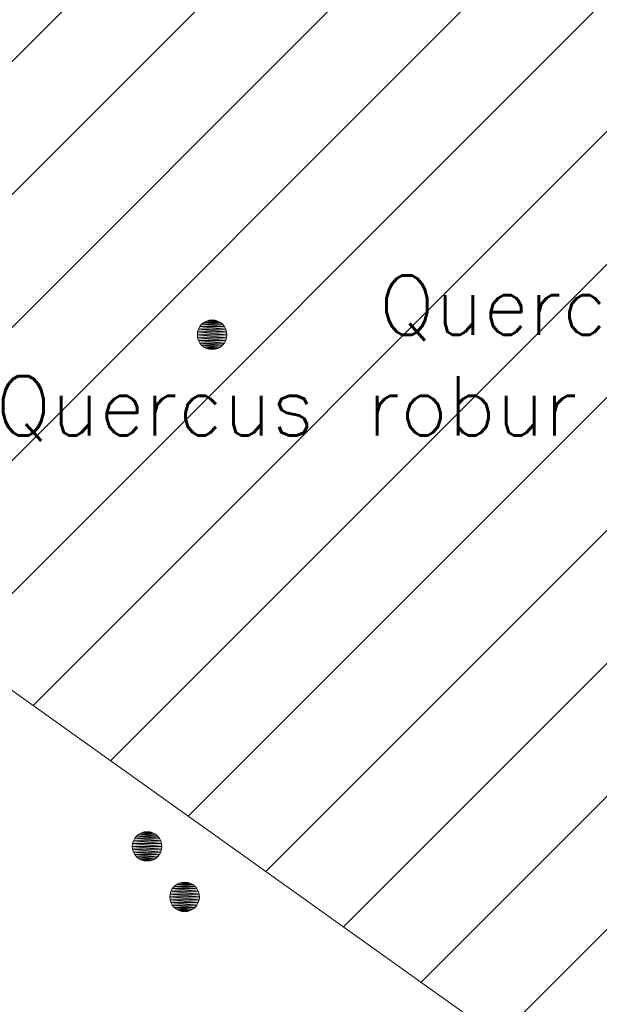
# Model space of a CAD drawing. Header units: metres. Extents: x 102852 to 106916, y 385458 to 392749.
# Tile 11 of 59: x 104754 to 104764, y 388123 to 388140. Entities that reach past the tile are written whole.
import ezdxf
from ezdxf.enums import TextEntityAlignment as Align

# ---------------------------------------------------------------- set-up
doc = ezdxf.new("R2010")
doc.units = ezdxf.units.M
for name, color, linetype, lineweight in [('0-BEPLANTING', 14, 'Continuous', 30), ('Bomen', 84, 'Continuous', 0), ('Boomsoort', 10, 'Continuous', 0), ('N-WE-IE-TERREINAFSCHEIDING_KUNSTMATIG_HEKWERK-G', 6, 'Continuous', 0)]:
    doc.layers.add(name, color=color, linetype=linetype, lineweight=lineweight)
doc.styles.add('Style-txt', font='txt.shx')

# ---------------------------------------------------------------- blocks, each defined once
blk = doc.blocks.new('MPOLYGON_232')
at = {"layer": 'Bomen', "flags": 128}
for points in [[(104756.986, 388134.771), (104756.972, 388134.724), (104757.462, 388134.724)], [(104757.009, 388134.814), (104756.986, 388134.771), (104757.448, 388134.771)], [(104756.986, 388134.771), (104757.448, 388134.771), (104757.462, 388134.724)], [(104757.04, 388134.852), (104757.009, 388134.814), (104757.425, 388134.814)], [(104757.009, 388134.814), (104757.425, 388134.814), (104757.448, 388134.771)], [(104757.078, 388134.883), (104757.04, 388134.852), (104757.394, 388134.852)], [(104757.04, 388134.852), (104757.394, 388134.852), (104757.425, 388134.814)], [(104757.122, 388134.906), (104757.078, 388134.883), (104757.356, 388134.883)], [(104757.078, 388134.883), (104757.356, 388134.883), (104757.394, 388134.852)], [(104757.168, 388134.92), (104757.122, 388134.906), (104757.313, 388134.906)], [(104757.122, 388134.906), (104757.313, 388134.906), (104757.356, 388134.883)], [(104757.217, 388134.925), (104757.168, 388134.92), (104757.266, 388134.92)], [(104757.168, 388134.92), (104757.266, 388134.92), (104757.313, 388134.906)], [(104756.972, 388134.724), (104756.967, 388134.675), (104757.467, 388134.675)], [(104756.967, 388134.675), (104756.972, 388134.626), (104757.462, 388134.626)], [(104756.967, 388134.675), (104757.467, 388134.675), (104757.462, 388134.626)], [(104756.972, 388134.724), (104757.462, 388134.724), (104757.467, 388134.675)], [(104756.972, 388134.626), (104756.986, 388134.579), (104757.448, 388134.579)], [(104756.972, 388134.626), (104757.462, 388134.626), (104757.448, 388134.579)], [(104756.986, 388134.579), (104757.009, 388134.536), (104757.425, 388134.536)], [(104756.986, 388134.579), (104757.448, 388134.579), (104757.425, 388134.536)], [(104757.009, 388134.536), (104757.04, 388134.498), (104757.394, 388134.498)], [(104757.009, 388134.536), (104757.425, 388134.536), (104757.394, 388134.498)], [(104757.04, 388134.498), (104757.078, 388134.467), (104757.356, 388134.467)], [(104757.04, 388134.498), (104757.394, 388134.498), (104757.356, 388134.467)], [(104757.078, 388134.467), (104757.122, 388134.444), (104757.313, 388134.444)], [(104757.078, 388134.467), (104757.356, 388134.467), (104757.313, 388134.444)], [(104757.122, 388134.444), (104757.168, 388134.43), (104757.266, 388134.43)], [(104757.122, 388134.444), (104757.313, 388134.444), (104757.266, 388134.43)], [(104757.168, 388134.43), (104757.266, 388134.43), (104757.217, 388134.425)]]:
    blk.add_lwpolyline(points, close=True, dxfattribs=at)
at = {"layer": 'Bomen', "color": 74, "true_color": 0x55aa00, "flags": 128}
for points in [[(104756.972, 388134.724), (104756.986, 388134.771)], [(104756.986, 388134.771), (104757.009, 388134.814)], [(104757.009, 388134.814), (104757.04, 388134.852)], [(104757.04, 388134.852), (104757.078, 388134.883)], [(104757.078, 388134.883), (104757.122, 388134.906)], [(104757.122, 388134.906), (104757.168, 388134.92)], [(104757.168, 388134.92), (104757.217, 388134.925)], [(104757.217, 388134.925), (104757.266, 388134.92)], [(104757.266, 388134.92), (104757.313, 388134.906)], [(104757.313, 388134.906), (104757.356, 388134.883)], [(104757.356, 388134.883), (104757.394, 388134.852)], [(104757.394, 388134.852), (104757.425, 388134.814)], [(104757.425, 388134.814), (104757.448, 388134.771)], [(104757.448, 388134.771), (104757.462, 388134.724)], [(104756.967, 388134.675), (104756.972, 388134.724)], [(104756.972, 388134.626), (104756.967, 388134.675)], [(104756.986, 388134.579), (104756.972, 388134.626)], [(104757.462, 388134.626), (104757.448, 388134.579)], [(104757.462, 388134.724), (104757.467, 388134.675)], [(104757.467, 388134.675), (104757.462, 388134.626)], [(104757.009, 388134.536), (104756.986, 388134.579)], [(104757.04, 388134.498), (104757.009, 388134.536)], [(104757.078, 388134.467), (104757.04, 388134.498)], [(104757.122, 388134.444), (104757.078, 388134.467)], [(104757.168, 388134.43), (104757.122, 388134.444)], [(104757.217, 388134.425), (104757.168, 388134.43)], [(104757.266, 388134.43), (104757.217, 388134.425)], [(104757.313, 388134.444), (104757.266, 388134.43)], [(104757.356, 388134.467), (104757.313, 388134.444)], [(104757.394, 388134.498), (104757.356, 388134.467)], [(104757.425, 388134.536), (104757.394, 388134.498)], [(104757.448, 388134.579), (104757.425, 388134.536)]]:
    blk.add_lwpolyline(points, dxfattribs=at)
at = {"layer": 'Bomen'}
for points in [[(104756.986, 388134.771), (104756.972, 388134.724), (104757.462, 388134.724)], [(104757.009, 388134.814), (104756.986, 388134.771), (104757.448, 388134.771)], [(104756.986, 388134.771), (104757.448, 388134.771), (104757.462, 388134.724)], [(104757.04, 388134.852), (104757.009, 388134.814), (104757.425, 388134.814)], [(104757.009, 388134.814), (104757.425, 388134.814), (104757.448, 388134.771)], [(104757.078, 388134.883), (104757.04, 388134.852), (104757.394, 388134.852)], [(104757.04, 388134.852), (104757.394, 388134.852), (104757.425, 388134.814)], [(104757.122, 388134.906), (104757.078, 388134.883), (104757.356, 388134.883)], [(104757.078, 388134.883), (104757.356, 388134.883), (104757.394, 388134.852)], [(104757.168, 388134.92), (104757.122, 388134.906), (104757.313, 388134.906)], [(104757.122, 388134.906), (104757.313, 388134.906), (104757.356, 388134.883)], [(104757.217, 388134.925), (104757.168, 388134.92), (104757.266, 388134.92)], [(104757.168, 388134.92), (104757.266, 388134.92), (104757.313, 388134.906)], [(104756.972, 388134.724), (104756.967, 388134.675), (104757.467, 388134.675)], [(104756.972, 388134.724), (104757.462, 388134.724), (104757.467, 388134.675)]]:
    blk.add_solid(points, dxfattribs=at)
at = {"layer": 'Bomen', "extrusion": (0, 0, -1)}
for points in [[(-104756.967, 388134.675), (-104756.972, 388134.626), (-104757.462, 388134.626)], [(-104756.967, 388134.675), (-104757.467, 388134.675), (-104757.462, 388134.626)], [(-104756.972, 388134.626), (-104756.986, 388134.579), (-104757.448, 388134.579)], [(-104756.972, 388134.626), (-104757.462, 388134.626), (-104757.448, 388134.579)], [(-104756.986, 388134.579), (-104757.009, 388134.536), (-104757.425, 388134.536)], [(-104756.986, 388134.579), (-104757.448, 388134.579), (-104757.425, 388134.536)], [(-104757.009, 388134.536), (-104757.04, 388134.498), (-104757.394, 388134.498)], [(-104757.009, 388134.536), (-104757.425, 388134.536), (-104757.394, 388134.498)], [(-104757.04, 388134.498), (-104757.078, 388134.467), (-104757.356, 388134.467)], [(-104757.04, 388134.498), (-104757.394, 388134.498), (-104757.356, 388134.467)], [(-104757.078, 388134.467), (-104757.122, 388134.444), (-104757.313, 388134.444)], [(-104757.078, 388134.467), (-104757.356, 388134.467), (-104757.313, 388134.444)], [(-104757.122, 388134.444), (-104757.168, 388134.43), (-104757.266, 388134.43)], [(-104757.122, 388134.444), (-104757.313, 388134.444), (-104757.266, 388134.43)], [(-104757.168, 388134.43), (-104757.266, 388134.43), (-104757.217, 388134.425)]]:
    blk.add_solid(points, dxfattribs=at)
blk = doc.blocks.new('MPOLYGON_441')
at = {"layer": 'Bomen', "flags": 128}
for points in [[(104756.544, 388125.324), (104756.521, 388125.28), (104756.983, 388125.28)], [(104756.575, 388125.361), (104756.544, 388125.324), (104756.96, 388125.324)], [(104756.544, 388125.324), (104756.96, 388125.324), (104756.983, 388125.28)], [(104756.613, 388125.392), (104756.575, 388125.361), (104756.929, 388125.361)], [(104756.575, 388125.361), (104756.929, 388125.361), (104756.96, 388125.324)], [(104756.656, 388125.416), (104756.613, 388125.392), (104756.891, 388125.392)], [(104756.613, 388125.392), (104756.891, 388125.392), (104756.929, 388125.361)], [(104756.703, 388125.43), (104756.656, 388125.416), (104756.847, 388125.416)], [(104756.656, 388125.416), (104756.847, 388125.416), (104756.891, 388125.392)], [(104756.752, 388125.435), (104756.703, 388125.43), (104756.801, 388125.43)], [(104756.703, 388125.43), (104756.801, 388125.43), (104756.847, 388125.416)], [(104756.507, 388125.233), (104756.502, 388125.185), (104757.002, 388125.185)], [(104756.502, 388125.185), (104756.507, 388125.136), (104756.997, 388125.136)], [(104756.502, 388125.185), (104757.002, 388125.185), (104756.997, 388125.136)], [(104756.521, 388125.28), (104756.507, 388125.233), (104756.997, 388125.233)], [(104756.507, 388125.233), (104756.997, 388125.233), (104757.002, 388125.185)], [(104756.507, 388125.136), (104756.521, 388125.089), (104756.983, 388125.089)], [(104756.507, 388125.136), (104756.997, 388125.136), (104756.983, 388125.089)], [(104756.521, 388125.28), (104756.983, 388125.28), (104756.997, 388125.233)], [(104756.521, 388125.089), (104756.544, 388125.046), (104756.96, 388125.046)], [(104756.521, 388125.089), (104756.983, 388125.089), (104756.96, 388125.046)], [(104756.544, 388125.046), (104756.575, 388125.008), (104756.929, 388125.008)], [(104756.544, 388125.046), (104756.96, 388125.046), (104756.929, 388125.008)], [(104756.575, 388125.008), (104756.613, 388124.977), (104756.891, 388124.977)], [(104756.575, 388125.008), (104756.929, 388125.008), (104756.891, 388124.977)], [(104756.613, 388124.977), (104756.656, 388124.954), (104756.847, 388124.954)], [(104756.613, 388124.977), (104756.891, 388124.977), (104756.847, 388124.954)], [(104756.656, 388124.954), (104756.703, 388124.939), (104756.801, 388124.939)], [(104756.656, 388124.954), (104756.847, 388124.954), (104756.801, 388124.939)], [(104756.703, 388124.939), (104756.801, 388124.939), (104756.752, 388124.935)]]:
    blk.add_lwpolyline(points, close=True, dxfattribs=at)
at = {"layer": 'Bomen', "color": 74, "true_color": 0x55aa00, "flags": 128}
for points in [[(104756.521, 388125.28), (104756.544, 388125.324)], [(104756.544, 388125.324), (104756.575, 388125.361)], [(104756.575, 388125.361), (104756.613, 388125.392)], [(104756.613, 388125.392), (104756.656, 388125.416)], [(104756.656, 388125.416), (104756.703, 388125.43)], [(104756.703, 388125.43), (104756.752, 388125.435)], [(104756.752, 388125.435), (104756.801, 388125.43)], [(104756.801, 388125.43), (104756.847, 388125.416)], [(104756.847, 388125.416), (104756.891, 388125.392)], [(104756.891, 388125.392), (104756.929, 388125.361)], [(104756.929, 388125.361), (104756.96, 388125.324)], [(104756.96, 388125.324), (104756.983, 388125.28)], [(104756.502, 388125.185), (104756.507, 388125.233)], [(104756.507, 388125.136), (104756.502, 388125.185)], [(104756.507, 388125.233), (104756.521, 388125.28)], [(104756.521, 388125.089), (104756.507, 388125.136)], [(104756.983, 388125.28), (104756.997, 388125.233)], [(104756.997, 388125.136), (104756.983, 388125.089)], [(104756.997, 388125.233), (104757.002, 388125.185)], [(104757.002, 388125.185), (104756.997, 388125.136)], [(104756.544, 388125.046), (104756.521, 388125.089)], [(104756.575, 388125.008), (104756.544, 388125.046)], [(104756.613, 388124.977), (104756.575, 388125.008)], [(104756.656, 388124.954), (104756.613, 388124.977)], [(104756.703, 388124.939), (104756.656, 388124.954)], [(104756.847, 388124.954), (104756.801, 388124.939)], [(104756.891, 388124.977), (104756.847, 388124.954)], [(104756.929, 388125.008), (104756.891, 388124.977)], [(104756.96, 388125.046), (104756.929, 388125.008)], [(104756.983, 388125.089), (104756.96, 388125.046)], [(104756.752, 388124.935), (104756.703, 388124.939)], [(104756.801, 388124.939), (104756.752, 388124.935)]]:
    blk.add_lwpolyline(points, dxfattribs=at)
at = {"layer": 'Bomen'}
for points in [[(104756.544, 388125.324), (104756.521, 388125.28), (104756.983, 388125.28)], [(104756.575, 388125.361), (104756.544, 388125.324), (104756.96, 388125.324)], [(104756.544, 388125.324), (104756.96, 388125.324), (104756.983, 388125.28)], [(104756.613, 388125.392), (104756.575, 388125.361), (104756.929, 388125.361)], [(104756.575, 388125.361), (104756.929, 388125.361), (104756.96, 388125.324)], [(104756.656, 388125.416), (104756.613, 388125.392), (104756.891, 388125.392)], [(104756.613, 388125.392), (104756.891, 388125.392), (104756.929, 388125.361)], [(104756.703, 388125.43), (104756.656, 388125.416), (104756.847, 388125.416)], [(104756.656, 388125.416), (104756.847, 388125.416), (104756.891, 388125.392)], [(104756.752, 388125.435), (104756.703, 388125.43), (104756.801, 388125.43)], [(104756.703, 388125.43), (104756.801, 388125.43), (104756.847, 388125.416)], [(104756.507, 388125.233), (104756.502, 388125.185), (104757.002, 388125.185)], [(104756.521, 388125.28), (104756.507, 388125.233), (104756.997, 388125.233)], [(104756.507, 388125.233), (104756.997, 388125.233), (104757.002, 388125.185)], [(104756.521, 388125.28), (104756.983, 388125.28), (104756.997, 388125.233)]]:
    blk.add_solid(points, dxfattribs=at)
at = {"layer": 'Bomen', "extrusion": (0, 0, -1)}
for points in [[(-104756.502, 388125.185), (-104756.507, 388125.136), (-104756.997, 388125.136)], [(-104756.502, 388125.185), (-104757.002, 388125.185), (-104756.997, 388125.136)], [(-104756.507, 388125.136), (-104756.521, 388125.089), (-104756.983, 388125.089)], [(-104756.507, 388125.136), (-104756.997, 388125.136), (-104756.983, 388125.089)], [(-104756.521, 388125.089), (-104756.544, 388125.046), (-104756.96, 388125.046)], [(-104756.521, 388125.089), (-104756.983, 388125.089), (-104756.96, 388125.046)], [(-104756.544, 388125.046), (-104756.575, 388125.008), (-104756.929, 388125.008)], [(-104756.544, 388125.046), (-104756.96, 388125.046), (-104756.929, 388125.008)], [(-104756.575, 388125.008), (-104756.613, 388124.977), (-104756.891, 388124.977)], [(-104756.575, 388125.008), (-104756.929, 388125.008), (-104756.891, 388124.977)], [(-104756.613, 388124.977), (-104756.656, 388124.954), (-104756.847, 388124.954)], [(-104756.613, 388124.977), (-104756.891, 388124.977), (-104756.847, 388124.954)], [(-104756.656, 388124.954), (-104756.703, 388124.939), (-104756.801, 388124.939)], [(-104756.656, 388124.954), (-104756.847, 388124.954), (-104756.801, 388124.939)], [(-104756.703, 388124.939), (-104756.801, 388124.939), (-104756.752, 388124.935)]]:
    blk.add_solid(points, dxfattribs=at)
blk = doc.blocks.new('MPOLYGON_450')
at = {"layer": 'Bomen', "flags": 128}
for points in [[(104756.119, 388126.286), (104756.07, 388126.282), (104756.168, 388126.282)], [(104755.888, 388126.132), (104755.874, 388126.085), (104756.364, 388126.085)], [(104755.911, 388126.175), (104755.888, 388126.132), (104756.35, 388126.132)], [(104755.888, 388126.132), (104756.35, 388126.132), (104756.364, 388126.085)], [(104755.942, 388126.213), (104755.911, 388126.175), (104756.327, 388126.175)], [(104755.911, 388126.175), (104756.327, 388126.175), (104756.35, 388126.132)], [(104755.98, 388126.244), (104755.942, 388126.213), (104756.296, 388126.213)], [(104755.942, 388126.213), (104756.296, 388126.213), (104756.327, 388126.175)], [(104756.023, 388126.267), (104755.98, 388126.244), (104756.258, 388126.244)], [(104755.98, 388126.244), (104756.258, 388126.244), (104756.296, 388126.213)], [(104756.07, 388126.282), (104756.023, 388126.267), (104756.215, 388126.267)], [(104756.023, 388126.267), (104756.215, 388126.267), (104756.258, 388126.244)], [(104756.07, 388126.282), (104756.168, 388126.282), (104756.215, 388126.267)], [(104755.874, 388126.085), (104755.869, 388126.036), (104756.369, 388126.036)], [(104755.869, 388126.036), (104755.874, 388125.988), (104756.364, 388125.988)], [(104755.869, 388126.036), (104756.369, 388126.036), (104756.364, 388125.988)], [(104755.874, 388126.085), (104756.364, 388126.085), (104756.369, 388126.036)], [(104755.874, 388125.988), (104755.888, 388125.941), (104756.35, 388125.941)], [(104755.874, 388125.988), (104756.364, 388125.988), (104756.35, 388125.941)], [(104755.888, 388125.941), (104755.911, 388125.898), (104756.327, 388125.898)], [(104755.888, 388125.941), (104756.35, 388125.941), (104756.327, 388125.898)], [(104755.911, 388125.898), (104755.942, 388125.86), (104756.296, 388125.86)], [(104755.911, 388125.898), (104756.327, 388125.898), (104756.296, 388125.86)], [(104755.942, 388125.86), (104755.98, 388125.829), (104756.258, 388125.829)], [(104755.942, 388125.86), (104756.296, 388125.86), (104756.258, 388125.829)], [(104755.98, 388125.829), (104756.023, 388125.805), (104756.215, 388125.805)], [(104755.98, 388125.829), (104756.258, 388125.829), (104756.215, 388125.805)], [(104756.023, 388125.805), (104756.07, 388125.791), (104756.168, 388125.791)], [(104756.023, 388125.805), (104756.215, 388125.805), (104756.168, 388125.791)], [(104756.07, 388125.791), (104756.168, 388125.791), (104756.119, 388125.786)]]:
    blk.add_lwpolyline(points, close=True, dxfattribs=at)
at = {"layer": 'Bomen', "color": 74, "true_color": 0x55aa00, "flags": 128}
for points in [[(104756.07, 388126.282), (104756.119, 388126.286)], [(104756.119, 388126.286), (104756.168, 388126.282)], [(104755.874, 388126.085), (104755.888, 388126.132)], [(104755.888, 388126.132), (104755.911, 388126.175)], [(104755.911, 388126.175), (104755.942, 388126.213)], [(104755.942, 388126.213), (104755.98, 388126.244)], [(104755.98, 388126.244), (104756.023, 388126.267)], [(104756.023, 388126.267), (104756.07, 388126.282)], [(104756.168, 388126.282), (104756.215, 388126.267)], [(104756.215, 388126.267), (104756.258, 388126.244)], [(104756.258, 388126.244), (104756.296, 388126.213)], [(104756.296, 388126.213), (104756.327, 388126.175)], [(104756.327, 388126.175), (104756.35, 388126.132)], [(104756.35, 388126.132), (104756.364, 388126.085)], [(104755.869, 388126.036), (104755.874, 388126.085)], [(104755.874, 388125.988), (104755.869, 388126.036)], [(104755.888, 388125.941), (104755.874, 388125.988)], [(104756.364, 388125.988), (104756.35, 388125.941)], [(104756.364, 388126.085), (104756.369, 388126.036)], [(104756.369, 388126.036), (104756.364, 388125.988)], [(104755.911, 388125.898), (104755.888, 388125.941)], [(104755.942, 388125.86), (104755.911, 388125.898)], [(104755.98, 388125.829), (104755.942, 388125.86)], [(104756.023, 388125.805), (104755.98, 388125.829)], [(104756.07, 388125.791), (104756.023, 388125.805)], [(104756.119, 388125.786), (104756.07, 388125.791)], [(104756.168, 388125.791), (104756.119, 388125.786)], [(104756.215, 388125.805), (104756.168, 388125.791)], [(104756.258, 388125.829), (104756.215, 388125.805)], [(104756.296, 388125.86), (104756.258, 388125.829)], [(104756.327, 388125.898), (104756.296, 388125.86)], [(104756.35, 388125.941), (104756.327, 388125.898)]]:
    blk.add_lwpolyline(points, dxfattribs=at)
at = {"layer": 'Bomen'}
for points in [[(104756.119, 388126.286), (104756.07, 388126.282), (104756.168, 388126.282)], [(104755.888, 388126.132), (104755.874, 388126.085), (104756.364, 388126.085)], [(104755.911, 388126.175), (104755.888, 388126.132), (104756.35, 388126.132)], [(104755.888, 388126.132), (104756.35, 388126.132), (104756.364, 388126.085)], [(104755.942, 388126.213), (104755.911, 388126.175), (104756.327, 388126.175)], [(104755.911, 388126.175), (104756.327, 388126.175), (104756.35, 388126.132)], [(104755.98, 388126.244), (104755.942, 388126.213), (104756.296, 388126.213)], [(104755.942, 388126.213), (104756.296, 388126.213), (104756.327, 388126.175)], [(104756.023, 388126.267), (104755.98, 388126.244), (104756.258, 388126.244)], [(104755.98, 388126.244), (104756.258, 388126.244), (104756.296, 388126.213)], [(104756.07, 388126.282), (104756.023, 388126.267), (104756.215, 388126.267)], [(104756.023, 388126.267), (104756.215, 388126.267), (104756.258, 388126.244)], [(104756.07, 388126.282), (104756.168, 388126.282), (104756.215, 388126.267)], [(104755.874, 388126.085), (104755.869, 388126.036), (104756.369, 388126.036)], [(104755.874, 388126.085), (104756.364, 388126.085), (104756.369, 388126.036)]]:
    blk.add_solid(points, dxfattribs=at)
at = {"layer": 'Bomen', "extrusion": (0, 0, -1)}
for points in [[(-104755.869, 388126.036), (-104755.874, 388125.988), (-104756.364, 388125.988)], [(-104755.869, 388126.036), (-104756.369, 388126.036), (-104756.364, 388125.988)], [(-104755.874, 388125.988), (-104755.888, 388125.941), (-104756.35, 388125.941)], [(-104755.874, 388125.988), (-104756.364, 388125.988), (-104756.35, 388125.941)], [(-104755.888, 388125.941), (-104755.911, 388125.898), (-104756.327, 388125.898)], [(-104755.888, 388125.941), (-104756.35, 388125.941), (-104756.327, 388125.898)], [(-104755.911, 388125.898), (-104755.942, 388125.86), (-104756.296, 388125.86)], [(-104755.911, 388125.898), (-104756.327, 388125.898), (-104756.296, 388125.86)], [(-104755.942, 388125.86), (-104755.98, 388125.829), (-104756.258, 388125.829)], [(-104755.942, 388125.86), (-104756.296, 388125.86), (-104756.258, 388125.829)], [(-104755.98, 388125.829), (-104756.023, 388125.805), (-104756.215, 388125.805)], [(-104755.98, 388125.829), (-104756.258, 388125.829), (-104756.215, 388125.805)], [(-104756.023, 388125.805), (-104756.07, 388125.791), (-104756.168, 388125.791)], [(-104756.023, 388125.805), (-104756.215, 388125.805), (-104756.168, 388125.791)], [(-104756.07, 388125.791), (-104756.168, 388125.791), (-104756.119, 388125.786)]]:
    blk.add_solid(points, dxfattribs=at)

msp = doc.modelspace()

# ---------------------------------------------------------------- hatches: boundary and pattern name
at = {"layer": '0-BEPLANTING', "ltscale": 0.2}
h = msp.add_hatch(dxfattribs=at)
h.set_pattern_fill('ANSI31', color=256, scale=0.1, pattern_type=2)
h.set_pattern_definition([(45, (0, 0), (-1.122532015, 1.122532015), [])])
h.paths.add_polyline_path([(104756.061, 388149.255), (104772.452, 388186.635), (104770.991, 388190.278), (104765.813, 388181.578), (104756.879, 388165.625), (104748.388, 388147.694), (104744.305, 388139.441), (104744.179, 388137.425), (104748.207, 388132.687), (104779.509, 388110.364), (104819.499, 388079.894), (104841.893, 388065.736), (104865.992, 388047.75), (104883.867, 388034.454), (104885.839, 388036.683), (104878.954, 388042.122), (104849.673, 388065.807), (104846.642, 388068.678), (104828.04, 388085.226), (104813.14, 388098.382), (104795.78, 388113.676), (104789.967, 388118.795), (104781.29, 388126.529), (104755.997, 388149.117)])

# ---------------------------------------------------------------- linework, layer by layer
at = {"layer": 'N-WE-IE-TERREINAFSCHEIDING_KUNSTMATIG_HEKWERK-G', "flags": 128}
msp.add_lwpolyline([(104948.592, 388103.852), (104938.777, 388092.503), (104936.802, 388094.222), (104916.509, 388071.358), (104915.085, 388069.741), (104883.867, 388034.454), (104865.992, 388047.75), (104841.893, 388065.736), (104819.499, 388079.894), (104779.509, 388110.364), (104748.207, 388132.687)], dxfattribs=at)

# ---------------------------------------------------------------- block references
at = {"layer": 'Bomen', "rotation": 360}
for name in ['MPOLYGON_232', 'MPOLYGON_450', 'MPOLYGON_441']:
    msp.add_blockref(name, (0, 0, 0.134), dxfattribs=at)

# ---------------------------------------------------------------- texts
at = {"layer": 'Boomsoort', "color": 7, "style": 'Style-txt'}
for p in [(104769.884, 388134.675, 0.134), (104763.382, 388132.977, 0.134)]:
    msp.add_text('Quercus robur', height=1, dxfattribs=at).set_placement(p, align=Align.RIGHT)

doc.saveas('drawing.dxf')
